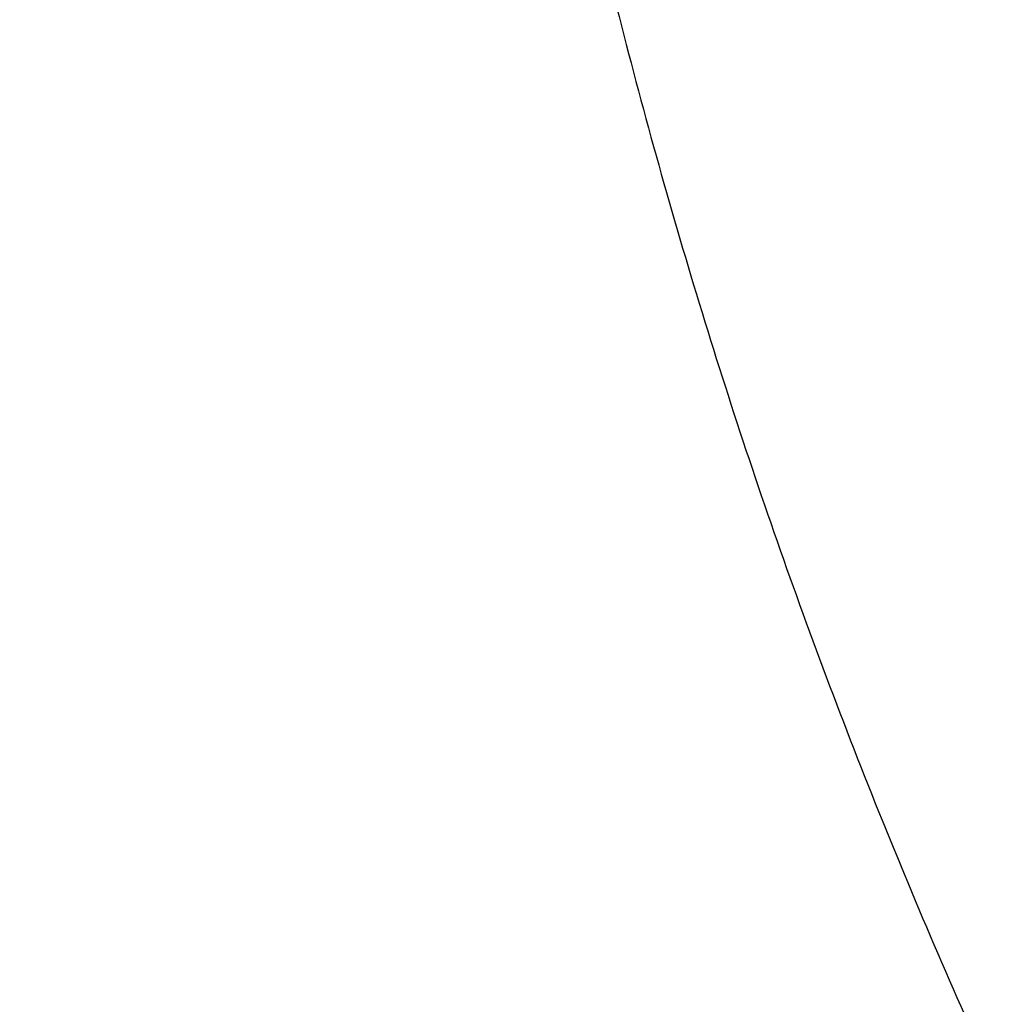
# Model space of a CAD drawing. Header units: millimetres. Extents: x 4605 to 4946, y -3016 to -2733.
# Tile 242 of 256: x 4625.836 to 4626.638, y -2970.847 to -2970.036. Entities that reach past the tile are written whole.
import ezdxf

# ---------------------------------------------------------------- set-up
doc = ezdxf.new("R2010")
doc.units = ezdxf.units.MM
doc.header["$MEASUREMENT"] = 0
doc.layers.add('Default', color=7, linetype='Continuous', true_color=0x000000)

msp = doc.modelspace()

# ---------------------------------------------------------------- linework, layer by layer
at = {"layer": 'Default'}
for points, knots in [([(4648.35728, -2757.28195, 475.9907), (4647.47631, -2758.00878, 475.94662), (4646.62073, -2758.73446, 475.89899), (4641.78349, -2762.95304, 475.60454), (4638.34035, -2766.43475, 475.29274), (4632.35789, -2773.46539, 474.63111), (4629.81811, -2777.01507, 474.28185), (4625.42757, -2784.24905, 473.60265), (4623.57931, -2787.92742, 473.27286), (4620.29665, -2795.5045, 472.6553), (4618.85561, -2799.41751, 472.36326), (4616.19508, -2807.57641, 471.82218), (4614.95751, -2811.88891, 471.55399), (4613.02679, -2820.75571, 471.03853), (4612.33444, -2825.29997, 470.79442), (4611.93648, -2832.12605, 470.46525), (4611.8853, -2836.67544, 470.26004), (4612.33074, -2841.16903, 470.08931), (4613.06114, -2845.60581, 469.9402), (4614.07589, -2849.9833, 469.81351), (4615.7271, -2854.1745, 469.73954), (4617.72931, -2858.23244, 469.69578), (4620.04153, -2862.08942, 469.69593), (4622.82123, -2865.60058, 469.74935), (4625.76668, -2868.97149, 469.81498), (4628.87568, -2872.19992, 469.89334), (4632.17996, -2875.21516, 469.97781), (4635.51827, -2878.15648, 470.0586), (4638.89497, -2881.02707, 470.13491), (4642.23259, -2883.80352, 470.19612), (4645.49244, -2886.55285, 470.24783), (4648.65754, -2889.26317, 470.29506), (4651.45265, -2891.93611, 470.33666), (4653.97817, -2894.59866, 470.37682), (4655.66542, -2896.58444, 470.40781), (4657.39216, -2899.19365, 470.44922), (4658.07247, -2900.48461, 470.46608), (4658.95165, -2902.41497, 470.48406), (4659.81168, -2905.11493, 470.43443), (4660.08328, -2908.11753, 470.2475), (4660.07092, -2911.25892, 470.0113), (4659.7709, -2914.5717, 469.71802), (4659.00671, -2918.11915, 469.35875), (4658.08449, -2921.72891, 468.98333), (4657.27167, -2924.49284, 468.68692), (4656.09858, -2928.21325, 468.27663), (4655.50888, -2930.07561, 468.06756), (4654.93099, -2931.93509, 467.8569), (4654.37026, -2933.77644, 467.64924), (4653.58561, -2936.48632, 467.34693), (4652.86261, -2939.14652, 467.05391), (4652.42532, -2940.88862, 466.86483), (4652.01227, -2942.61594, 466.67892), (4651.62528, -2944.32156, 466.49854), (4650.9447, -2947.65318, 466.16035), (4650.52697, -2950.07041, 465.93253), (4650.03021, -2953.23566, 465.65189), (4649.59124, -2956.35743, 465.38928), (4649.2562, -2959.4083, 465.16338), (4648.9672, -2962.43175, 464.95601), (4648.72424, -2965.42772, 464.76719), (4648.56143, -2968.38355, 464.61621), (4648.48561, -2970.11647, 464.53861), (4648.47472, -2970.37758, 464.5272), (4648.46435, -2970.63855, 464.51608)], [10.205855, 10.205855, 10.205855, 10.205855, 12.878272, 12.878272, 25.756545, 25.756545, 38.634817, 38.634817, 51.513089, 51.513089, 64.391362, 64.391362, 77.269634, 77.269634, 90.147906, 90.147906, 96.587042, 103.026179, 103.026179, 109.465315, 115.904451, 115.904451, 122.343587, 128.782723, 128.782723, 135.221859, 141.660996, 141.660996, 148.100132, 154.539268, 154.539268, 160.978404, 167.41754, 167.41754, 173.856676, 177.076244, 180.295813, 180.295813, 186.734949, 193.174085, 193.174085, 199.613221, 206.052357, 206.052357, 212.491493, 215.711061, 218.930629, 218.930629, 222.150198, 225.369766, 228.589334, 231.808902, 231.808902, 235.02847, 238.248038, 244.687174, 244.687174, 251.12631, 257.565446, 257.565446, 264.004583, 270.443719, 270.443719, 271.586864, 271.586864, 271.586864, 271.586864]), ([(4651.53871, -2761.13915, 476.00764), (4650.69095, -2761.83843, 475.99958), (4645.90587, -2765.89343, 475.93263), (4638.65974, -2773.18703, 475.62334), (4631.44435, -2783.17144, 474.97157), (4626.15818, -2793.57759, 474.2208), (4621.96065, -2804.8714, 473.48821), (4618.33718, -2817.34612, 472.86794), (4616.30836, -2830.25727, 472.37212), (4616.70043, -2842.87816, 472.018), (4620.19051, -2854.49765, 471.79951), (4627.37878, -2864.41341, 471.68243), (4636.85071, -2873.17481, 471.54134), (4647.10731, -2881.42406, 471.26975), (4656.77795, -2889.69597, 470.80058), (4663.74923, -2898.80073, 470.09537), (4665.63483, -2909.49259, 469.18462), (4663.61376, -2921.04552, 468.18779), (4659.82273, -2932.57295, 467.19537), (4656.87584, -2943.02849, 466.2905), (4655.10369, -2952.49224, 465.51633), (4653.99945, -2961.43508, 464.89357), (4653.60022, -2967.45735, 464.58008), (4653.47012, -2970.57964, 464.4562), (4653.46002, -2970.83411, 464.44636)], [10.205855, 10.205855, 10.205855, 10.205855, 12.878272, 25.756545, 38.634817, 51.513089, 64.391362, 77.269634, 90.147906, 103.026179, 115.904451, 128.782723, 141.660996, 154.539268, 167.41754, 180.295813, 193.174085, 206.052357, 218.930629, 231.808902, 244.687174, 257.565446, 270.443719, 271.586864, 271.586864, 271.586864, 271.586864])]:
    msp.add_open_spline(points, degree=3, knots=knots, dxfattribs=at)
for points, weights in [([(4624.58798, -2965.77795, 177.48349), (4624.63511, -2967.68074, 178.07625), (4626.03313, -2969.07326, 178.36044), (4627.43116, -2970.46579, 178.64464), (4629.41303, -2970.584, 178.46435)], [1, 0.942401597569, 1.02930888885, 0.942401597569, 1]), ([(4626.17056, -2968.78252, 151.92018), (4626.17871, -2970.89878, 151.81865), (4627.65975, -2972.38303, 152.12289), (4629.14078, -2973.86727, 152.42712), (4631.19285, -2973.81568, 152.95187)], [1, 0.925946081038, 1.01133586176, 0.925946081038, 1])]:
    msp.add_rational_spline(points, weights, degree=2, knots=[0, 0, 0, 0.5, 0.5, 1, 1, 1], dxfattribs=at)

doc.saveas('drawing.dxf')
